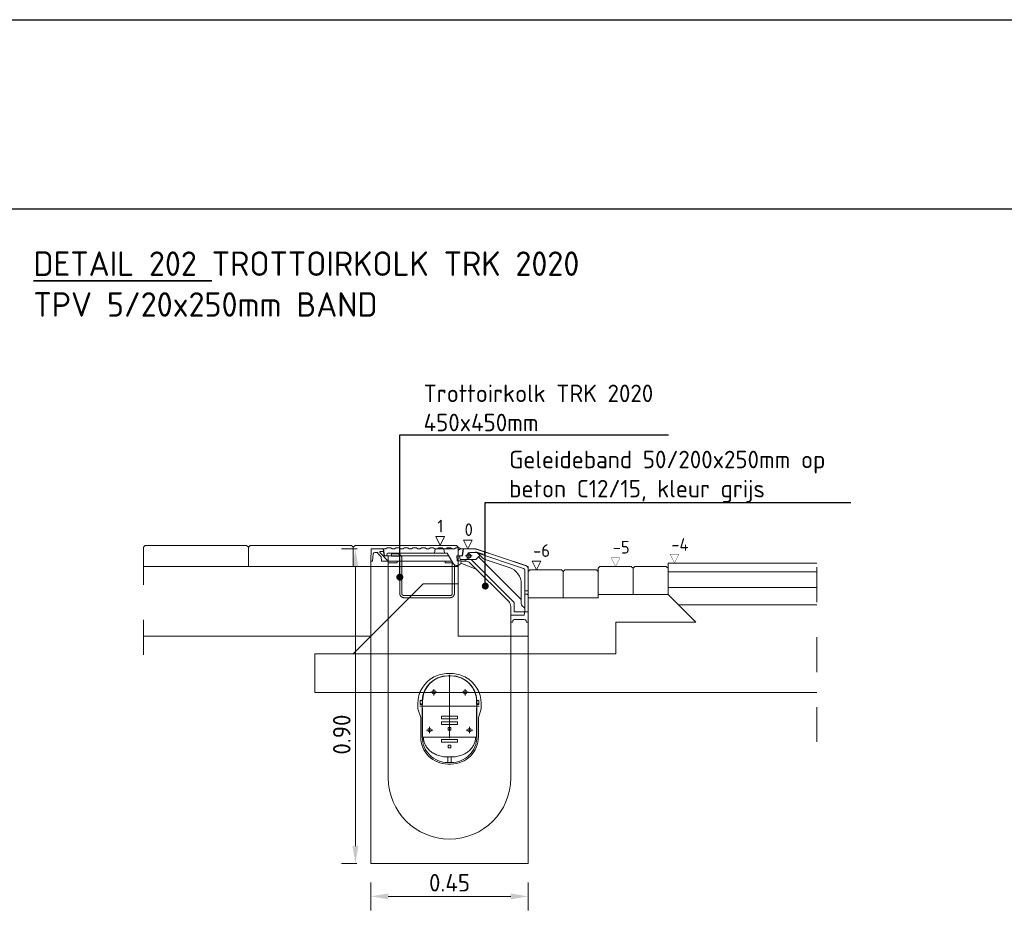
# Model space of a CAD drawing. Header units: metres. Extents: x 2.9 to 77.7, y -4.5 to 13.4.
# Tile 15 of 21: x 57.7 to 60.5, y 5.9 to 8.5. Entities that reach past the tile are written whole.
import ezdxf
from ezdxf import colors
from ezdxf.entities.mleader import LeaderData, LeaderLine
from ezdxf.math import Vec2, Vec3

# ---------------------------------------------------------------- set-up
doc = ezdxf.new("R2010")
doc.units = ezdxf.units.M
for name, pattern in [('X-CA190022.004-UO-DET_v0.1$0$CENTER', [50, 31.25, -6.25, 6.25, -6.25]), ('X-CA190022.004-UO-DET_v0.1$0$HIDDEN', [9.525, 6.35, -3.175]), ('X-CA190022.004-UO-DET_v0.1$0$XX-AFBREEK', [7, 4, -1, 1, -1])]:
    doc.linetypes.add(name, pattern=pattern)
doc.layers.get('0').update_dxf_attribs({"lineweight": 25})
doc.layers.get('Defpoints').update_dxf_attribs({"lineweight": 25})
for name, color, linetype, lineweight in [('X-CA190022.004-UO-DET_v0.1$0$KOLK', 142, 'Continuous', 18), ('X-CA190022.004-UO-DET_v0.1$0$N-WE-GW-GROND_TEELAARDE-AD-20', 7, 'Continuous', 18), ('X-CA190022.004-UO-DET_v0.1$0$X-XX-AL-DETAIL1-TEKST', 32, 'Continuous', 18), ('X-CA190022.004-UO-DET_v0.1$0$X-XX-AL-M', 7, 'Continuous', 18), ('X-CA190022.004-UO-DET_v0.1$0$X-XX-AL-T25', 7, 'Continuous', 25), ('X-CA190022.004-UO-DET_v0.1$0$X-XX-AL-T35', 7, 'Continuous', 35)]:
    doc.layers.add(name, color=color, linetype=linetype, lineweight=lineweight)
doc.styles.add('X-CA190022.004-UO-DET_v0.1$0$NLCS-ISO-M20-T18', font='NLCS-ISO.ttf', dxfattribs={"height": 0.036})
doc.styles.add('X-CA190022.004-UO-DET_v0.1$0$NLCS-ISO-M20-T25', font='NLCS-ISO.ttf', dxfattribs={"height": 0.05})
doc.styles.add('X-CA190022.004-UO-DET_v0.1$0$NLCS-ISO-M20-T35', font='NLCS-ISO.ttf', dxfattribs={"height": 0.07})
doc.dimstyles.new('X-CA190022.004-UO-DET_v0.1$0$NLCS-M20-T25-PIJL_L2_H1', dxfattribs={"dimscale": 0.02, "dimtxt": 2.5, "dimasz": 2.5, "dimexe": 2, "dimexo": 2, "dimgap": 0.7, "dimtad": 1, "dimzin": 0, "dimdsep": 46, "dimtxsty": 'X-CA190022.004-UO-DET_v0.1$0$NLCS-ISO-M20-T25', "dimcen": 2.5, "dimdle": 2, "dimclrd": 256, "dimclre": 256, "dimclrt": 256, "dimadec": 1, "dimazin": 0, "dimtfac": 1, "dimtdec": 3, "dimtofl": 0, "dimtmove": 0, "dimatfit": 3, "dimfxl": 2, "dimfxlon": 1, "dimtolj": 1, "dimtzin": 0, "dimlwd": -1, "dimlwe": -1, "dimarcsym": 0})

# ---------------------------------------------------------------- blocks, each defined once
blk = doc.blocks.new('X-CA190022.004-UO-DET_v0.1$0$_Dot')
at = {"color": 0, "linetype": 'ByBlock', "lineweight": -2}
blk.add_line((-0.5, 0), (-1, 0), dxfattribs=at)
at = {"color": 0, "linetype": 'ByBlock', "const_width": 0.5}
blk.add_lwpolyline([(-0.25, 0, 1), (0.25, 0, 1)], format="xyb", close=True, dxfattribs=at)
blk = doc.blocks.new('X-CA190022.004-UO-DET_v0.1$0$TRK 2020')
at = {"linetype": 'X-CA190022.004-UO-DET_v0.1$0$CENTER', "ltscale": 0.2}
for p, q in [((-0.27, 0.88), (-0.29, 0.88)), ((-0.28, 0.87), (-0.28, 0.89))]:
    blk.add_line(p, q, dxfattribs=at)
for p, q in [((-0.225, 0.5395), (-0.225, 0.3585)), ((-0.2792, 0.49), (-0.261, 0.49)), ((-0.27, 0.4992), (-0.27, 0.481)), ((-0.1892, 0.49), (-0.171, 0.49)), ((-0.18, 0.4992), (-0.18, 0.481)), ((-0.3028, 0.4568), (-0.309, 0.4568)), ((-0.303, 0.455), (-0.303, 0.362)), ((-0.1472, 0.4568), (-0.141, 0.4568)), ((-0.147, 0.362), (-0.147, 0.455)), ((-0.31, 0.45), (-0.14, 0.45)), ((-0.2912, 0.3815), (-0.273, 0.3815)), ((-0.282, 0.3907), (-0.282, 0.3725)), ((-0.1772, 0.3815), (-0.159, 0.3815)), ((-0.168, 0.3907), (-0.168, 0.3725)), ((-0.23, 0.289), (-0.22, 0.289))]:
    blk.add_line(p, q)
for points in [[(-0.264, 0.9), (-0.257, 0.9), (-0.253, 0.903), (-0.243, 0.903), (-0.239, 0.9), (-0.1835, 0.9), (-0.1795, 0.903), (-0.1695, 0.903), (-0.1655, 0.9), (-0.159, 0.9), (-0.155, 0.903), (-0.145, 0.903), (-0.141, 0.9), (-0.1345, 0.9), (-0.1305, 0.903), (-0.1205, 0.903), (-0.1165, 0.9), (-0.11, 0.9), (-0.106, 0.903), (-0.096, 0.903), (-0.092, 0.9), (-0.0855, 0.9), (-0.0815, 0.903), (-0.0715, 0.903), (-0.0675, 0.9), (-0.061, 0.9), (-0.057, 0.903), (-0.047, 0.903), (-0.043, 0.9), (-0.036, 0.9), (-0.0388, 0.88), (-0.0448, 0.88, 0.4072), (-0.0529, 0.888), (-0.2185, 0.888), (-0.2358, 0.858, -0.767327), (-0.2582, 0.864), (-0.2582, 0.866), (-0.2472, 0.866), (-0.246, 0.88), (-0.2612, 0.88), (-0.264, 0.9)], [(-0.44, 0.77), (-0.44, 0.8392, -0.322823), (-0.4366, 0.8439), (-0.2999, 0.8895, -0.080612), (-0.2968, 0.89), (-0.2827, 0.89, -0.381171), (-0.2777, 0.8856, -0.305298), (-0.274, 0.88, -0.212143), (-0.276, 0.8755), (-0.2754, 0.8725, 0.36397), (-0.2725, 0.87), (-0.255, 0.87), (-0.2536, 0.88), (-0.2622, 0.88), (-0.265, 0.9), (-0.2984, 0.9, 0.080612), (-0.3015, 0.8995), (-0.4432, 0.8523, 0.322823), (-0.45, 0.8428), (-0.45, 0.767, -0.414214), (-0.447, 0.77), (-0.44, 0.77)], [(0, 0.865), (-0.005, 0.865), (-0.007, 0.8855, 0.385314), (-0.012, 0.89), (-0.0177, 0.89, 0.373885), (-0.0197, 0.8883), (-0.0199, 0.8864), (-0.0293, 0.877), (-0.031, 0.865), (-0.05, 0.865), (-0.05, 0.245, -1), (-0.4, 0.245), (-0.4, 0.69), (-0.405, 0.69), (-0.4064, 0.6945, 0.328039), (-0.4112, 0.698), (-0.4388, 0.698, 0.328039), (-0.4436, 0.6945), (-0.445, 0.69), (-0.45, 0.69), (-0.45, 0), (0, 0), (0, 0.865)], [(-0.44, 0.7288, -0.198912), (-0.4391, 0.7309), (-0.4329, 0.7371, 0.198912), (-0.43, 0.7441), (-0.43, 0.7995, -0.322823), (-0.3958, 0.847), (-0.324, 0.8709, 0.111183), (-0.3202, 0.8732), (-0.3055, 0.8873, -0.111186), (-0.3044, 0.888)], [(-0.325, 0.8811), (-0.325, 0.8895, -0.322823), (-0.3229, 0.8924, -1.387426)], [(0, 0.865), (-0.0012, 0.9), (-0.035, 0.9), (-0.0361, 0.892), (-0.0261, 0.892), (-0.0261, 0.8898, -0.198912), (-0.0267, 0.8884), (-0.05, 0.8651), (-0.05, 0.865), (-0.031, 0.865), (-0.0293, 0.877), (-0.0199, 0.8864), (-0.0197, 0.8883, -0.373885), (-0.0177, 0.89), (-0.012, 0.89, -0.385314), (-0.007, 0.8855), (-0.005, 0.865), (0, 0.865)], [(-0.0361, 0.892), (-0.0378, 0.88), (-0.0495, 0.88), (-0.05, 0.8651), (-0.0267, 0.8884, 0.198912), (-0.0261, 0.8898), (-0.0261, 0.892), (-0.0361, 0.892)], [(-0.4, 0.71), (-0.4, 0.7351, -0.198912), (-0.3941, 0.7493), (-0.2843, 0.8591, -0.198912), (-0.2701, 0.865), (-0.2701, 0.87), (-0.2867, 0.87), (-0.41, 0.7467), (-0.41, 0.72), (-0.44, 0.72), (-0.4382, 0.71), (-0.4, 0.71)], [(-0.45, 0.69), (-0.45, 0.767, -0.414214), (-0.447, 0.77), (-0.44, 0.77), (-0.44, 0.72), (-0.4382, 0.71), (-0.4, 0.71), (-0.4, 0.69), (-0.405, 0.69), (-0.4064, 0.6945, 0.328039), (-0.4112, 0.698), (-0.4388, 0.698, 0.328039), (-0.4436, 0.6945), (-0.445, 0.69), (-0.45, 0.69)], [(-0.143, 0.455), (-0.146, 0.455, -0.414214), (-0.148, 0.457), (-0.148, 0.4635, 0.026379), (-0.148, 0.4636, 0.417858), (-0.22, 0.5365), (-0.23, 0.5365, 0.417858), (-0.302, 0.4636, 0.026379), (-0.302, 0.4635), (-0.302, 0.457, -0.414214), (-0.304, 0.455), (-0.307, 0.455)], [(-0.147, 0.466, 0.406211), (-0.22, 0.537), (-0.23, 0.537, 0.406211), (-0.303, 0.466)], [(-0.1814, 0.5341, 0.117736), (-0.22, 0.5434), (-0.23, 0.5434, 0.117736), (-0.2686, 0.5341)], [(-0.2686, 0.5341), (-0.2692, 0.5339), (-0.2698, 0.5336), (-0.2704, 0.5333, 0.276376), (-0.3154, 0.458), (-0.3154, 0.4429), (-0.3074, 0.4179), (-0.3074, 0.362, 0.414214), (-0.23, 0.2846), (-0.22, 0.2846, 0.414214), (-0.1426, 0.362), (-0.1426, 0.4179), (-0.1346, 0.4429), (-0.1346, 0.458, 0.276376), (-0.1796, 0.5333), (-0.1802, 0.5336), (-0.1808, 0.5339), (-0.1814, 0.5341)], [(-0.147, 0.4447, 0.267949), (-0.148, 0.443), (-0.148, 0.3615), (-0.302, 0.3615), (-0.302, 0.443, 0.267949), (-0.303, 0.4447)], [(-0.23, 0.305), (-0.23, 0.289, -0.414214), (-0.303, 0.362), (-0.302, 0.362)], [(-0.2997, 0.3615), (-0.2997, 0.3596), (-0.2995, 0.3572), (-0.2992, 0.3548), (-0.2987, 0.3523), (-0.2982, 0.3498), (-0.2974, 0.3474), (-0.2966, 0.3449), (-0.2956, 0.3425), (-0.2945, 0.3401), (-0.2933, 0.3377), (-0.2919, 0.3353), (-0.2904, 0.3331), (-0.2888, 0.3308), (-0.287, 0.3286), (-0.2851, 0.3265), (-0.2831, 0.3244), (-0.281, 0.3225), (-0.2787, 0.3205), (-0.2763, 0.3187), (-0.2738, 0.317), (-0.2711, 0.3154), (-0.2684, 0.3138), (-0.2655, 0.3124), (-0.2625, 0.3111), (-0.2593, 0.3098), (-0.2561, 0.3088), (-0.2527, 0.3078), (-0.2491, 0.307), (-0.2454, 0.3063), (-0.2416, 0.3057), (-0.2376, 0.3053), (-0.2336, 0.3051), (-0.23, 0.305), (-0.22, 0.305), (-0.22, 0.289, 0.414214), (-0.147, 0.362), (-0.148, 0.362)]]:
    blk.add_lwpolyline(points, format="xyb")
for points in [[(-0.2145, 0.9), (-0.2185, 0.903), (-0.2285, 0.903), (-0.2325, 0.9)], [(-0.19, 0.9), (-0.194, 0.903), (-0.204, 0.903), (-0.208, 0.9)], [(-0.3075, 0.8775), (-0.43, 0.755)], [(-0.2994, 0.8896), (-0.3, 0.8916), (-0.3209, 0.8846), (-0.3203, 0.8827)], [(-0.2867, 0.87), (-0.3, 0.87), (-0.3115, 0.8815)], [(-0.2231, 0.88), (-0.0495, 0.88)], [(-0.2111, 0.888), (-0.209, 0.9)], [(-0.1819, 0.888), (-0.184, 0.9)], [(-0.3013, 0.8422), (-0.2572, 0.8592)], [(-0.2701, 0.865), (-0.2582, 0.865)], [(-0.2346, 0.86), (-0.213, 0.86), (-0.2126, 0.865)], [(-0.2318, 0.865), (-0.05, 0.865)], [(-0.05, 0.86), (-0.075, 0.86), (-0.0754, 0.865)], [(-0.45, 0.78), (-0.44, 0.78)], [(-0.44, 0.72), (-0.45, 0.72)], [(-0.1471, 0.455), (-0.141, 0.455), (-0.141, 0.466), (-0.1472, 0.466), (-0.1472, 0.466), (-0.1472, 0.4659), (-0.1472, 0.4658), (-0.1472, 0.4657), (-0.1472, 0.4655), (-0.1472, 0.465), (-0.1472, 0.4647), (-0.1472, 0.464), (-0.1473, 0.4636), (-0.1473, 0.4632), (-0.1473, 0.4623), (-0.1473, 0.4614), (-0.1473, 0.4604), (-0.1473, 0.4594), (-0.1473, 0.4585), (-0.1473, 0.4576), (-0.1472, 0.4564), (-0.1472, 0.4557), (-0.1472, 0.455)], [(-0.22, 0.305), (-0.2164, 0.3051), (-0.2124, 0.3053), (-0.2084, 0.3057), (-0.2045, 0.3063), (-0.2009, 0.307), (-0.1973, 0.3078), (-0.1939, 0.3088), (-0.1907, 0.3098), (-0.1875, 0.3111), (-0.1845, 0.3124), (-0.1816, 0.3138), (-0.1788, 0.3154), (-0.1762, 0.317), (-0.1737, 0.3187), (-0.1713, 0.3205), (-0.169, 0.3225), (-0.1669, 0.3244), (-0.1649, 0.3265), (-0.163, 0.3286), (-0.1612, 0.3308), (-0.1596, 0.3331), (-0.1581, 0.3353), (-0.1567, 0.3377), (-0.1555, 0.3401), (-0.1544, 0.3425), (-0.1534, 0.3449), (-0.1526, 0.3474), (-0.1518, 0.3498), (-0.1513, 0.3523), (-0.1508, 0.3548), (-0.1505, 0.3572), (-0.1503, 0.3596), (-0.1503, 0.3615)]]:
    blk.add_lwpolyline(points)
at = {"linetype": 'X-CA190022.004-UO-DET_v0.1$0$HIDDEN', "ltscale": 0.2}
blk.add_lwpolyline([(-0.2389, 0.8545), (-0.2389, 0.7724, 0.414214), (-0.2269, 0.7604), (-0.0949, 0.7604, 0.414214), (-0.0829, 0.7724), (-0.0829, 0.8735, -0.414214), (-0.0769, 0.8795), (-0.0589, 0.8795), (-0.0589, 0.8855), (-0.0769, 0.8855, 0.414214), (-0.0889, 0.8735), (-0.0889, 0.7724, -0.414214), (-0.0949, 0.7664), (-0.2269, 0.7664, -0.414214), (-0.2329, 0.7724), (-0.2329, 0.86)], format="xyb", dxfattribs=at)
for points in [[(-0.22, 0.5434, -0.117737), (-0.1814, 0.5341), (-0.1808, 0.5339), (-0.1802, 0.5336), (-0.1796, 0.5333, -0.276376), (-0.1346, 0.458), (-0.1346, 0.4429), (-0.1426, 0.4179), (-0.1426, 0.362, -0.414214), (-0.22, 0.2846), (-0.23, 0.2846, -0.414214), (-0.3074, 0.362), (-0.3074, 0.4179), (-0.3154, 0.4429), (-0.3154, 0.458, -0.276376), (-0.2704, 0.5333), (-0.2698, 0.5336), (-0.2692, 0.5339), (-0.2686, 0.5341, -0.117737), (-0.23, 0.5434)], [(-0.1796, 0.5333), (-0.1802, 0.5336), (-0.1808, 0.5339), (-0.1814, 0.5341, 0.117737), (-0.22, 0.5434), (-0.23, 0.5434, 0.117737), (-0.2686, 0.5341), (-0.2692, 0.5339), (-0.2698, 0.5336), (-0.2704, 0.5333, 0.276376), (-0.3154, 0.458), (-0.3154, 0.4429), (-0.3074, 0.4179), (-0.3074, 0.362, 0.414214), (-0.23, 0.2846), (-0.22, 0.2846, 0.414214), (-0.1426, 0.362), (-0.1426, 0.4179), (-0.1346, 0.4429), (-0.1346, 0.458, 0.276376)], [(-0.22, 0.537, -0.406211), (-0.147, 0.466), (-0.141, 0.466), (-0.141, 0.455), (-0.147, 0.455), (-0.147, 0.362, -0.414214), (-0.22, 0.289), (-0.23, 0.289, -0.414214), (-0.303, 0.362), (-0.303, 0.455), (-0.309, 0.455), (-0.309, 0.466), (-0.303, 0.466, -0.406211), (-0.23, 0.537)], [(-0.23, 0.537), (-0.22, 0.537, -0.406211), (-0.147, 0.466), (-0.141, 0.466), (-0.141, 0.455), (-0.147, 0.455), (-0.147, 0.362, -0.414214), (-0.22, 0.289), (-0.23, 0.289, -0.414214), (-0.303, 0.362), (-0.303, 0.455), (-0.309, 0.455), (-0.309, 0.466), (-0.303, 0.466, -0.406211)], [(-0.22, 0.5365, -0.417858), (-0.148, 0.4636, -0.059859), (-0.148, 0.4634, 0.418831), (-0.22, 0.5365), (-0.225, 0.5365), (-0.225, 0.4215), (-0.2025, 0.4215), (-0.2025, 0.4135), (-0.225, 0.4135), (-0.225, 0.4055), (-0.2025, 0.4055), (-0.2025, 0.3975), (-0.225, 0.3975), (-0.225, 0.3895), (-0.221, 0.3895), (-0.221, 0.3815), (-0.229, 0.3815), (-0.229, 0.3895), (-0.225, 0.3895), (-0.225, 0.3975), (-0.2475, 0.3975), (-0.2475, 0.4055), (-0.225, 0.4055), (-0.225, 0.4135), (-0.2475, 0.4135), (-0.2475, 0.4215), (-0.225, 0.4215), (-0.225, 0.5365), (-0.23, 0.5365, 0.418831), (-0.302, 0.4634, -0.059859), (-0.302, 0.4636, -0.417858), (-0.23, 0.5365)], [(-0.148, 0.4634, 0.418831), (-0.22, 0.5365), (-0.225, 0.5365), (-0.225, 0.45), (-0.147, 0.45), (-0.147, 0.455), (-0.1472, 0.455), (-0.1472, 0.4554, -0.230043), (-0.148, 0.457), (-0.148, 0.4635, -0.033427)], [(-0.2648, 0.49, -1), (-0.2752, 0.49, -1)], [(-0.2648, 0.49, -1), (-0.2752, 0.49, -1)], [(-0.1748, 0.49, -1), (-0.1852, 0.49, -1)], [(-0.1748, 0.49, -1), (-0.1852, 0.49, -1)], [(-0.309, 0.466), (-0.3028, 0.466), (-0.3028, 0.4655), (-0.3027, 0.4636), (-0.3027, 0.4628), (-0.3027, 0.4618), (-0.3027, 0.4609), (-0.3027, 0.4599), (-0.3027, 0.459), (-0.3027, 0.458), (-0.3027, 0.4572), (-0.3028, 0.4566), (-0.3028, 0.4562), (-0.3028, 0.455), (-0.303, 0.455), (-0.303, 0.4447, -0.267949), (-0.302, 0.443), (-0.302, 0.3615), (-0.225, 0.3615), (-0.225, 0.3815), (-0.229, 0.3815), (-0.229, 0.3895), (-0.225, 0.3895), (-0.225, 0.3975), (-0.2475, 0.3975), (-0.2475, 0.4055), (-0.225, 0.4055), (-0.225, 0.4135), (-0.2475, 0.4135), (-0.2475, 0.4215), (-0.2025, 0.4215), (-0.2025, 0.4135), (-0.225, 0.4135), (-0.225, 0.4055), (-0.2025, 0.4055), (-0.2025, 0.3975), (-0.225, 0.3975), (-0.225, 0.3895), (-0.221, 0.3895), (-0.221, 0.3815), (-0.225, 0.3815), (-0.225, 0.3615), (-0.302, 0.3615), (-0.302, 0.443, 0.267949), (-0.303, 0.4447), (-0.303, 0.455), (-0.309, 0.455)], [(-0.2768, 0.3815, -1), (-0.2872, 0.3815, -1)], [(-0.2768, 0.3815, -1), (-0.2872, 0.3815, -1)], [(-0.1628, 0.3815, -1), (-0.1732, 0.3815, -1)], [(-0.1628, 0.3815, -1), (-0.1732, 0.3815, -1)]]:
    blk.add_lwpolyline(points, format="xyb", close=True)
for points in [[(-0.3027, 0.459), (-0.3027, 0.458), (-0.3027, 0.4572), (-0.3028, 0.4566), (-0.3028, 0.4562), (-0.3028, 0.455), (-0.309, 0.455), (-0.309, 0.466), (-0.3028, 0.466), (-0.3028, 0.466), (-0.3028, 0.4659), (-0.3028, 0.4658), (-0.3028, 0.4657), (-0.3028, 0.4656), (-0.3028, 0.4652), (-0.3027, 0.4636), (-0.3027, 0.4628), (-0.3027, 0.4618), (-0.3027, 0.4609), (-0.3027, 0.4599)], [(-0.2475, 0.4135), (-0.2025, 0.4135), (-0.2025, 0.4215), (-0.2475, 0.4215)], [(-0.2475, 0.3975), (-0.2025, 0.3975), (-0.2025, 0.4055), (-0.2475, 0.4055)], [(-0.229, 0.3895), (-0.229, 0.3815), (-0.221, 0.3815), (-0.221, 0.3895)], [(-0.2475, 0.355), (-0.2475, 0.347), (-0.2025, 0.347), (-0.2025, 0.355)], [(-0.2025, 0.355), (-0.2025, 0.347), (-0.2475, 0.347), (-0.2475, 0.355)], [(-0.2475, 0.355), (-0.2025, 0.355), (-0.2025, 0.347), (-0.2475, 0.347)], [(-0.229, 0.339), (-0.229, 0.331), (-0.221, 0.331), (-0.221, 0.339)], [(-0.221, 0.339), (-0.221, 0.331), (-0.229, 0.331), (-0.229, 0.339)], [(-0.229, 0.339), (-0.221, 0.339), (-0.221, 0.331), (-0.229, 0.331)]]:
    blk.add_lwpolyline(points, close=True)
for centre, radius in [((-0.28, 0.88), 0.006), ((-0.27, 0.49), 0.0052), ((-0.18, 0.49), 0.0052), ((-0.282, 0.3815), 0.0052), ((-0.168, 0.3815), 0.0052)]:
    blk.add_circle(centre, radius)
blk = doc.blocks.new('*D105')
at = {"layer": 'Defpoints', "color": 0, "transparency": 16777216}
for p in [(58.6319, 6.9982), (58.677, 6.9982), (58.6758, 6.0982)]:
    blk.add_point(p, dxfattribs=at)
at = {"layer": 'X-CA190022.004-UO-DET_v0.1$0$X-XX-AL-M', "transparency": 16777216}
for p, q in [((58.637, 6.9982), (58.5919, 6.9982)), ((58.6319, 6.1482), (58.6319, 6.9482)), ((58.6358, 6.0982), (58.5919, 6.0982))]:
    blk.add_line(p, q, dxfattribs=at)
for points in [[(58.6236, 6.9482), (58.6403, 6.9482), (58.6319, 6.9982)], [(58.6236, 6.1482), (58.6403, 6.1482), (58.6319, 6.0982)]]:
    blk.add_solid(points, dxfattribs=at)
at = {"layer": 'X-CA190022.004-UO-DET_v0.1$0$X-XX-AL-M', "transparency": 16777216, "insert": (58.5929, 6.467), "char_height": 0.05, "attachment_point": 5, "rotation": 90, "style": 'X-CA190022.004-UO-DET_v0.1$0$NLCS-ISO-M20-T25'}
blk.add_mtext('\\A1;0.90', dxfattribs=at)
blk = doc.blocks.new('*D106')
at = {"layer": 'Defpoints', "color": 0, "transparency": 16777216}
for p in [(58.6758, 6.0982), (59.1258, 6.0982), (59.1258, 6.0043)]:
    blk.add_point(p, dxfattribs=at)
at = {"layer": 'X-CA190022.004-UO-DET_v0.1$0$X-XX-AL-M', "transparency": 16777216}
for p, q in [((58.6758, 6.0443), (58.6758, 5.9643)), ((59.1258, 6.0443), (59.1258, 5.9643)), ((58.7258, 6.0043), (59.0758, 6.0043))]:
    blk.add_line(p, q, dxfattribs=at)
for points in [[(58.7258, 6.0127), (58.7258, 5.996), (58.6758, 6.0043)], [(59.0758, 6.0127), (59.0758, 5.996), (59.1258, 6.0043)]]:
    blk.add_solid(points, dxfattribs=at)
at = {"layer": 'X-CA190022.004-UO-DET_v0.1$0$X-XX-AL-M', "transparency": 16777216, "insert": (58.9008, 6.0433), "char_height": 0.05, "attachment_point": 5, "style": 'X-CA190022.004-UO-DET_v0.1$0$NLCS-ISO-M20-T25'}
blk.add_mtext('\\A1;0.45', dxfattribs=at)

msp = doc.modelspace()

# ---------------------------------------------------------------- linework, layer by layer
at = {"layer": 'Defpoints', "flags": 128}
for points in [[(67.1375, -4.0503), (53.8355, -4.0503), (53.8355, 8.5116), (67.1375, 8.5116)], [(66.5965, -3.5094), (54.3765, -3.5094), (54.3765, 7.9706), (66.5965, 7.9706)]]:
    msp.add_lwpolyline(points, close=True, dxfattribs=at)
at = {"layer": 'X-CA190022.004-UO-DET_v0.1$0$N-WE-GW-GROND_TEELAARDE-AD-20', "color": 8, "linetype": 'X-CA190022.004-UO-DET_v0.1$0$XX-AFBREEK', "ltscale": 0.02}
for p, q in [((58.0258, 6.695), (58.0258, 7.0552)), ((59.9507, 6.4459), (59.9507, 7.0077))]:
    msp.add_line(p, q, dxfattribs=at)
at = {"layer": 'X-CA190022.004-UO-DET_v0.1$0$N-WE-GW-GROND_TEELAARDE-AD-20', "color": 252}
msp.add_line((59.5254, 6.8677), (59.6049, 6.7882), dxfattribs=at)
for points in [[(58.3258, 6.9482), (58.3258, 7.0032), (58.3206, 7.0082), (58.0308, 7.0082), (58.0258, 7.0032), (58.0258, 6.9482)], [(58.6258, 6.9482), (58.6258, 7.0032), (58.6206, 7.0082), (58.3308, 7.0082), (58.3258, 7.0032), (58.3258, 6.9482)], [(58.9258, 6.9482), (58.9258, 7.0032), (58.9206, 7.0082), (58.6308, 7.0082), (58.6258, 7.0032), (58.6258, 6.9482)], [(59.2258, 6.8582), (59.2258, 6.9332), (59.2206, 6.9382), (59.1308, 6.9382), (59.1258, 6.9332), (59.1258, 6.8582)], [(59.3258, 6.8582), (59.3258, 6.9332), (59.3206, 6.9382), (59.2308, 6.9382), (59.2258, 6.9332), (59.2258, 6.8582)], [(59.3254, 6.8677), (59.3254, 6.9427), (59.3306, 6.9477), (59.4204, 6.9477), (59.4254, 6.9427), (59.4254, 6.8677)], [(59.4254, 6.8677), (59.4254, 6.9427), (59.4306, 6.9477), (59.5204, 6.9477), (59.5254, 6.9427), (59.5254, 6.8677)]]:
    msp.add_lwpolyline(points, close=True, dxfattribs=at)
at = {"layer": 'X-CA190022.004-UO-DET_v0.1$0$N-WE-GW-GROND_TEELAARDE-AD-20', "color": 252, "lineweight": 18}
msp.add_lwpolyline([(58.9258, 6.9932), (58.9308, 6.9982), (58.9758, 6.9982), (59.1258, 6.9482), (59.1258, 6.7482), (58.9258, 6.7482)], close=True, dxfattribs=at)
at = {"layer": 'X-CA190022.004-UO-DET_v0.1$0$N-WE-GW-GROND_TEELAARDE-AD-20', "color": 252}
for points in [[(59.5254, 6.9427), (59.5254, 6.9577)], [(59.5254, 6.9577), (59.9507, 6.9577)], [(58.9258, 6.9482), (58.0258, 6.9482)], [(59.5254, 6.9327), (59.9507, 6.9327)], [(59.5254, 6.8877), (59.9507, 6.8877)], [(59.5554, 6.8377), (59.9507, 6.8377)], [(58.6758, 6.7482), (58.0258, 6.7482)], [(58.5154, 6.5877), (58.5154, 6.6982)], [(58.5737, 6.6982), (58.5154, 6.6982)], [(58.5154, 6.5877), (59.9507, 6.5877)]]:
    msp.add_lwpolyline(points, dxfattribs=at)
at = {"layer": 'X-CA190022.004-UO-DET_v0.1$0$N-WE-GW-GROND_TEELAARDE-AD-20', "color": 252, "flags": 128}
for points in [[(58.8258, 6.8982), (58.6258, 6.6982)], [(58.8258, 6.8982), (58.9258, 6.8982)], [(59.3758, 6.7882), (59.6049, 6.7882)], [(59.3758, 6.6982), (59.3758, 6.7882)], [(58.5737, 6.6982), (59.3758, 6.6982)]]:
    msp.add_lwpolyline(points, dxfattribs=at)
at = {"layer": 'X-CA190022.004-UO-DET_v0.1$0$X-XX-AL-DETAIL1-TEKST'}
for points in [[(58.8619, 7.0332), (58.8744, 7.0082), (58.8869, 7.0332)], [(58.9408, 7.0232), (58.9533, 6.9982), (58.9658, 7.0232)], [(59.1369, 6.9632), (59.1494, 6.9382), (59.1619, 6.9632)]]:
    msp.add_lwpolyline(points, close=True, dxfattribs=at)
at = {"layer": 'X-CA190022.004-UO-DET_v0.1$0$X-XX-AL-DETAIL1-TEKST', "const_width": 0.001, "flags": 128}
for points in [[(59.5314, 6.9827), (59.5439, 6.9577), (59.5564, 6.9827)], [(59.363, 6.9727), (59.3755, 6.9477), (59.388, 6.9727)]]:
    msp.add_lwpolyline(points, close=True, dxfattribs=at)

# ---------------------------------------------------------------- block references
at = {"layer": 'X-CA190022.004-UO-DET_v0.1$0$KOLK', "xscale": -1}
msp.add_blockref('X-CA190022.004-UO-DET_v0.1$0$TRK 2020', (58.6758, 6.0982), dxfattribs=at)

# ---------------------------------------------------------------- texts
at = {"layer": 'X-CA190022.004-UO-DET_v0.1$0$X-XX-AL-DETAIL1-TEKST', "char_height": 0.036, "attachment_point": 1, "style": 'X-CA190022.004-UO-DET_v0.1$0$NLCS-ISO-M20-T18'}
for s, insert in [('1', (58.866, 7.0814)), ('0', (58.944, 7.071)), ('-6', (59.1397, 7.0112)), ('-5', (59.3673, 7.0208)), ('-4', (59.5347, 7.0288))]:
    msp.add_mtext_dynamic_manual_height_columns(s, width=0.05324, gutter_width=17.5, heights=[0], dxfattribs=dict(at, insert=insert))
at = {"layer": 'X-CA190022.004-UO-DET_v0.1$0$X-XX-AL-T35', "insert": (57.7114, 7.8489), "char_height": 0.07, "attachment_point": 1, "style": 'X-CA190022.004-UO-DET_v0.1$0$NLCS-ISO-M20-T35'}
msp.add_mtext_dynamic_manual_height_columns('{\\LDETAIL 202} TROTTOIRKOLK TRK 2020\\PTPV 5/20x250mm BAND ', width=3.787493, gutter_width=29.0012, heights=[0], dxfattribs=at)

# ---------------------------------------------------------------- dimensions: what is measured, and where the dimension line sits
at = {"layer": 'X-CA190022.004-UO-DET_v0.1$0$X-XX-AL-M'}
dim = msp.add_linear_dim(base=(58.6319, 6.9982), p1=(58.6758, 6.0982), p2=(58.677, 6.9982), angle=90, dimstyle='X-CA190022.004-UO-DET_v0.1$0$NLCS-M20-T25-PIJL_L2_H1', dxfattribs=at)
dim.commit()
dim.dimension.update_dxf_attribs({"geometry": '*D105', "text_midpoint": (58.6319, 6.467), "dimtype": 160})
dim = msp.add_linear_dim(base=(59.1258, 6.0043), p1=(58.6758, 6.0982), p2=(59.1258, 6.0982), dimstyle='X-CA190022.004-UO-DET_v0.1$0$NLCS-M20-T25-PIJL_L2_H1', dxfattribs=at)
dim.commit()
dim.dimension.update_dxf_attribs({"geometry": '*D106', "text_midpoint": (58.9008, 6.0433)})

# ---------------------------------------------------------------- leaders
at = {"layer": 'X-CA190022.004-UO-DET_v0.1$0$X-XX-AL-T25'}
ml = msp.add_multileader_mtext('Standard', dxfattribs=at)
ml.set_content('Trottoirkolk TRK 2020\\P450x450mm', color=256, style='X-CA190022.004-UO-DET_v0.1$0$NLCS-ISO-M20-T25')
ml.set_leader_properties(color=256, linetype='ByLayer', lineweight=-1)
ml.set_arrow_properties(name='X-CA190022.004-UO-DET_v0.1$0$_Dot')
ml.build(insert=Vec2(0, 0))
ml.multileader.update_dxf_attribs({"text_left_attachment_type": 5, "text_right_attachment_type": 5, "dogleg_length": 0.05, "arrow_head_size": 0.02})
ctx = ml.context
ctx.base_point, ctx.char_height, ctx.arrow_head_size, ctx.landing_gap_size, ctx.plane_origin = Vec3(58.8087, 7.3245), 0.05, 0.02, 0.018, Vec3(58.7491, 8.4678)
ctx.left_attachment, ctx.right_attachment = 5, 5
notes = []
notes.append((ctx, [(1, (1, 1, 0), (58.7587, 7.3245), (1, 0), 0.05, [(0, [(58.7587, 6.9172)], 0, [])])]))
ctx.mtext.insert, ctx.mtext.width, ctx.mtext.flow_direction = Vec3(58.8267, 7.4679), 0.9671, 5
ml = msp.add_multileader_mtext('Standard', dxfattribs=at)
ml.set_content('Geleideband 50/200x250mm op beton C12/15, kleur grijs', color=256, style='X-CA190022.004-UO-DET_v0.1$0$NLCS-ISO-M20-T25')
ml.set_leader_properties(color=256, linetype='ByLayer', lineweight=-1)
ml.set_arrow_properties(name='X-CA190022.004-UO-DET_v0.1$0$_Dot')
ml.build(insert=Vec2(0, 0))
ml.multileader.update_dxf_attribs({"text_left_attachment_type": 5, "text_right_attachment_type": 5, "dogleg_length": 0.05, "arrow_head_size": 0.02})
ctx = ml.context
ctx.base_point, ctx.char_height, ctx.arrow_head_size, ctx.landing_gap_size, ctx.plane_origin = Vec3(59.0531, 7.1304), 0.05, 0.02, 0.018, Vec3(58.9935, 8.2737)
ctx.left_attachment, ctx.right_attachment = 5, 5
notes.append((ctx, [(1, (1, 1, 0), (59.0031, 7.1304), (1, 0), 0.05, [(0, [(59.0031, 6.8919)], 0, [])])]))
ctx.mtext.insert, ctx.mtext.width, ctx.mtext.flow_direction = Vec3(59.0711, 7.2788), 0.9671, 5
for ctx, leaders in notes:
    for number, flags, end, landing, length, lines in leaders:
        leader = LeaderData()
        leader.index, (leader.has_last_leader_line, leader.has_dogleg_vector, leader.attachment_direction) = number, flags
        leader.last_leader_point, leader.dogleg_vector, leader.dogleg_length = Vec3(end), Vec3(landing), length
        for number, points, colour, breaks in lines:
            line = LeaderLine()
            line.index, line.vertices, line.color, line.breaks = number, Vec3.list(points), colors.encode_raw_color(colour), breaks
            leader.lines.append(line)
        ctx.leaders.append(leader)

doc.saveas('drawing.dxf')
